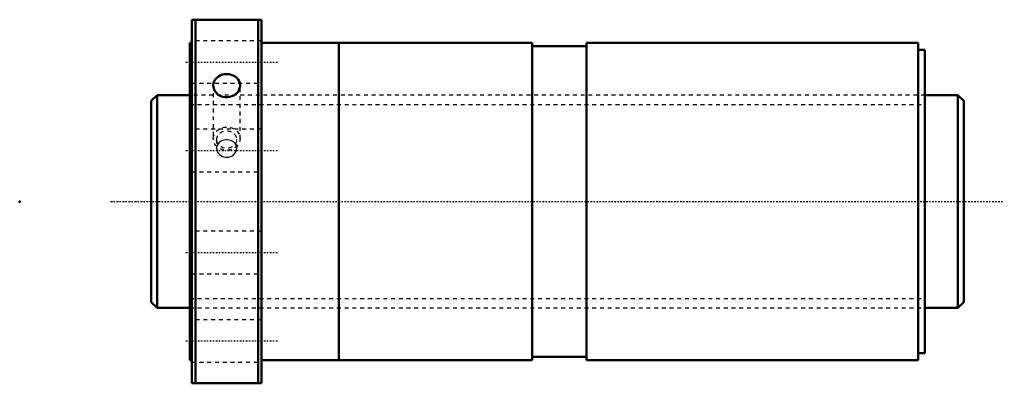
# Model space of a CAD drawing. Header units: millimetres. Extents: x -44 to 211, y -47 to 47.
import ezdxf

# ---------------------------------------------------------------- set-up
doc = ezdxf.new("R2010")
doc.units = ezdxf.units.MM
doc.linetypes.add('Center', pattern=[1.5, 0.45, -0.5, 0.05, -0.5])
doc.linetypes.add('Dashed', pattern=[2, 1, -1])
for name, color, linetype, lineweight in [('2d ConnectionPoints', 7, 'Continuous', 50), ('AM_0', 7, 'Continuous', 50), ('AM_5', 3, 'Continuous', 25), ('AM_7', 7, 'Center', 25), ('AM_9', 6, 'Dashed', 25)]:
    doc.layers.add(name, color=color, linetype=linetype, lineweight=lineweight)

# ---------------------------------------------------------------- blocks, each defined once
blk = doc.blocks.new('1_SDAN5520VAX_4_nut_0_in_SDAN5520VAX_4G0_210LC0_0G000__4')
at = {"layer": 'AM_0'}
for p, q in [((0.5, 47), (18.5, 47)), ((0.5, 47), (0.5, -47)), ((1.4, 47), (1.4, -47)), ((17.6, 47), (17.6, -47)), ((18.5, 47), (18.5, -47)), ((0, 41), (0, -41)), ((0.5, 41), (0, 41)), ((38.5, 41), (18.5, 41)), ((38.5, 41), (38.5, -41)), ((38.53, 41), (38.53, -41)), ((88.5, 41), (38.53, 41)), ((88.5, 41), (88.5, -41)), ((102.5, 41), (102.5, -41)), ((188.2, 41), (102.5, 41)), ((188.2, 41), (188.2, -41)), ((38.53, 40), (38.5, 40)), ((102.5, 40.18), (88.5, 40.18)), ((190, 39.2), (188.2, 39.2)), ((190, 39.2), (190, -39.2)), ((38.5, -40), (38.53, -40)), ((88.5, -40.18), (102.5, -40.18)), ((188.2, -39.2), (190, -39.2)), ((0, -41), (0.5, -41)), ((18.5, -41), (38.5, -41)), ((38.53, -41), (88.5, -41)), ((102.5, -41), (188.2, -41)), ((18.5, -47), (0.5, -47))]:
    blk.add_line(p, q, dxfattribs=at)
for points in [[(6.04, 30), (6.05, 30.18), (6.13, 30.68), (6.31, 31.15), (6.58, 31.59), (6.94, 31.99), (7.36, 32.32), (7.85, 32.59), (8.38, 32.79), (8.95, 32.91), (9.53, 32.95), (10.11, 32.9), (10.67, 32.77), (11.2, 32.57), (11.68, 32.3), (12.1, 31.95), (12.45, 31.56), (12.71, 31.11), (12.88, 30.63), (12.96, 30)], [(12.96, 30), (12.91, 29.5), (12.76, 29), (12.53, 28.54), (12.2, 28.11), (11.8, 27.74), (11.34, 27.43), (10.82, 27.19), (10.26, 27.03), (9.68, 26.96), (9.1, 26.98), (8.53, 27.08), (7.99, 27.27), (7.49, 27.53), (7.05, 27.86), (6.67, 28.26), (6.38, 28.7), (6.17, 29.18), (6.06, 29.68), (6.04, 30)]]:
    blk.add_lwpolyline(points, dxfattribs=at)
at = {"layer": 'AM_7'}
for p, q in [((-1.08, 36.06), (22.68, 36.06)), ((-1.08, 13.2), (22.68, 13.2)), ((-1.08, -13.2), (22.68, -13.2)), ((-1.08, -36.06), (22.68, -36.06))]:
    blk.add_line(p, q, dxfattribs=at)
at = {"layer": 'AM_9'}
for p, q in [((18.5, 41.56), (0.5, 41.56)), ((0.5, 30.56), (18.5, 30.56)), ((6.04, 30), (6.04, 16.25)), ((12.96, 16.25), (12.96, 30)), ((190, 27.5), (0, 27.5)), ((18.5, 18.7), (0.5, 18.7)), ((6.9, 16), (6.9, 13.75)), ((12.1, 13.75), (12.1, 16)), ((0.5, 7.7), (18.5, 7.7)), ((18.5, -7.7), (0.5, -7.7)), ((0.5, -18.7), (18.5, -18.7)), ((0, -27.5), (190, -27.5)), ((18.5, -30.56), (0.5, -30.56)), ((0.5, -41.56), (18.5, -41.56))]:
    blk.add_line(p, q, dxfattribs=at)
for points in [[(9.5, 15.94), (9.07, 15.91), (8.64, 15.82), (8.25, 15.68), (7.88, 15.47), (7.57, 15.23), (7.3, 14.93), (7.27, 14.89)], [(11.74, 14.87), (11.53, 15.13), (11.23, 15.4), (10.88, 15.62), (10.49, 15.78), (10.07, 15.89), (9.5, 15.94)], [(7.27, 14.89), (7.1, 14.61), (6.96, 14.25), (6.9, 13.88), (6.9, 13.75)], [(6.9, 13.75), (6.92, 13.49), (7, 13.12), (7.16, 12.76), (7.38, 12.43), (7.66, 12.13), (7.99, 11.87), (8.38, 11.67), (8.78, 11.53), (9.22, 11.45), (9.65, 11.44), (10.08, 11.5), (10.89, 11.8), (11.23, 12.04), (11.54, 12.33), (11.78, 12.65), (11.96, 13.01), (12.06, 13.37), (12.1, 13.75)], [(12.1, 13.75), (12.1, 13.76), (12.06, 14.13), (11.95, 14.49), (11.74, 14.87)]]:
    blk.add_lwpolyline(points, dxfattribs=at)
for centre, major_axis in [((9.5, 16.25), (-3.46, 0)), ((9.5, 16), (-2.6, 0))]:
    blk.add_ellipse(centre, major_axis=major_axis, ratio=0.866025, dxfattribs=at)
blk = doc.blocks.new('2_0SDAN5520VAX_40Shaft_0_in_SDAN5520VAX_4G0_210LC0_0G000__4')
at = {"layer": 'AM_0'}
for p, q in [((-8.5, 27.5), (-10, 26)), ((-10, 26), (-10, -26)), ((0, 27.5), (-8.5, 27.5)), ((-8.5, 27.5), (-8.5, -27.5)), ((198.5, 27.5), (190, 27.5)), ((198.5, 27.5), (198.5, -27.5)), ((200, 26), (198.5, 27.5)), ((200, 26), (200, -26)), ((-10, -26), (-8.5, -27.5)), ((-8.5, -27.5), (0, -27.5)), ((190, -27.5), (198.5, -27.5)), ((198.5, -27.5), (200, -26))]:
    blk.add_line(p, q, dxfattribs=at)
at = {"layer": 'AM_5', "linetype": 'Dashed'}
for p, q in [((0, 25.0465), (190, 25.0465)), ((0, -25.0465), (190, -25.0465))]:
    blk.add_line(p, q, dxfattribs=at)
at = {"layer": 'AM_7'}
blk.add_line((-20.5, 0), (210.5, 0), dxfattribs=at)
at = {"layer": 'AM_9'}
for p, q in [((190, 27.5), (0, 27.5)), ((0, -27.5), (190, -27.5))]:
    blk.add_line(p, q, dxfattribs=at)

msp = doc.modelspace()

# ---------------------------------------------------------------- linework, layer by layer
at = {"layer": '2d ConnectionPoints'}
for p in [(-44, 0), (0, 0), (200, 0)]:
    msp.add_point(p, dxfattribs=at)

# ---------------------------------------------------------------- block references
for name in ['1_SDAN5520VAX_4_nut_0_in_SDAN5520VAX_4G0_210LC0_0G000__4', '2_0SDAN5520VAX_40Shaft_0_in_SDAN5520VAX_4G0_210LC0_0G000__4']:
    msp.add_blockref(name, (0, 0))

doc.saveas('drawing.dxf')
